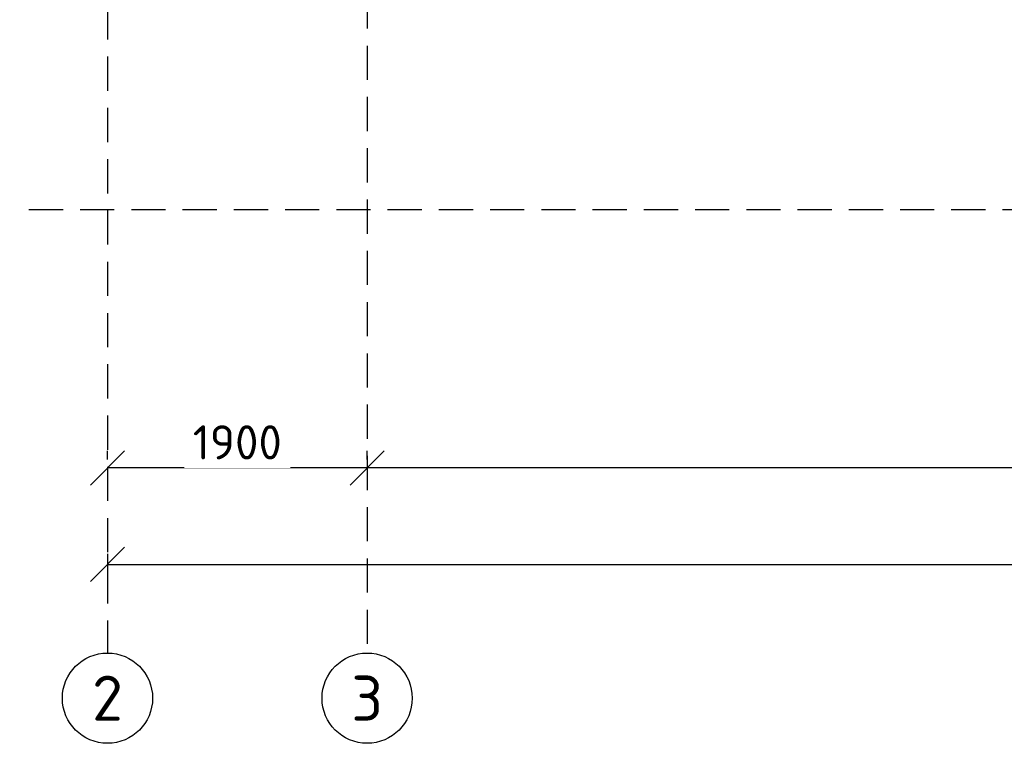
# Model space of a CAD drawing. Header units: inches. Extents: x 8001 to 766003, y -84601 to 563258.
# Tile 153 of 169: x 465789 to 472994, y 306086 to 311379. Entities that reach past the tile are written whole.
import ezdxf
from ezdxf.enums import TextEntityAlignment as Align

# ---------------------------------------------------------------- set-up
doc = ezdxf.new("R2010")
doc.units = ezdxf.units.IN
doc.header["$MEASUREMENT"] = 0
doc.linetypes.add('( Hidden )', pattern=[0.375, 0.25, -0.125])
doc.styles.add('GOST', font='isocpeur.ttf')
doc.styles.add('Text style', font='isocpeur.ttf', dxfattribs={"height": 250})
doc.dimstyles.new('Dim Style', dxfattribs={"dimtxt": 250, "dimasz": 250, "dimexe": 125, "dimexo": 62.5, "dimgap": 62.5, "dimtad": 1, "dimdec": 0, "dimtxsty": 'Text style', "dimblk": 'OBLIQUE', "dimcen": 250, "dimclrd": 256, "dimclre": 256, "dimclrt": 256, "dimadec": 0, "dimazin": 0, "dimtfac": 1, "dimtdec": 0, "dimtmove": 0, "dimatfit": 3, "dimldrblk": 'OBLIQUE', "dimfxl": 1, "dimlwd": -1, "dimlwe": -1, "dimarcsym": 0})

# ---------------------------------------------------------------- blocks, each defined once
blk = doc.blocks.new('_Oblique')
at = {"color": 0, "linetype": 'ByBlock', "lineweight": -2}
blk.add_line((-0.5, -0.5), (0.5, 0.5), dxfattribs=at)
blk = doc.blocks.new('*D197')
at = {"transparency": 16777216}
for p, q in [((175179.5553978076, 112740.3728035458), (175179.5553978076, 112802.8728035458)), ((194299.5553978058, 112740.3728035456), (194299.5553978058, 112802.8728035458)), ((194299.5553978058, 112677.8728035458), (175179.5553978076, 112677.8728035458))]:
    blk.add_line(p, q, dxfattribs=at)
at = {"layer": 'Defpoints', "color": 0, "transparency": 16777216}
for p in [(175179.5553978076, 112677.8728035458), (175179.5553978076, 112677.8728035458), (194299.5553978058, 112677.8728035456)]:
    blk.add_point(p, dxfattribs=at)
at = {"transparency": 16777216, "xscale": 250, "yscale": 250, "zscale": 250, "rotation": 180}
blk.add_blockref('_Oblique', (175179.5553978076, 112677.8728035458), dxfattribs=at)
at = {"transparency": 16777216, "xscale": 250, "yscale": 250, "zscale": 250}
blk.add_blockref('_Oblique', (194299.5553978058, 112677.8728035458), dxfattribs=at)
at = {"transparency": 16777216, "insert": (184739.5553978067, 112865.3728035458), "char_height": 250, "attachment_point": 5, "style": 'Text style', "bg_fill": 3, "box_fill_scale": 1.25, "bg_fill_color": 256, "bg_fill_true_color": 13158600, "bg_fill_transparency": 0}
blk.add_mtext('19120', dxfattribs=at)
blk = doc.blocks.new('*D198')
at = {"transparency": 16777216}
for p, q in [((173279.5553978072, 112740.3728035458), (173279.5553978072, 112802.8728035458)), ((175179.5553978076, 112740.3728035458), (175179.5553978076, 112802.8728035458)), ((175179.5553978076, 112677.8728035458), (173279.5553978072, 112677.8728035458))]:
    blk.add_line(p, q, dxfattribs=at)
at = {"layer": 'Defpoints', "color": 0, "transparency": 16777216}
for p in [(173279.5553978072, 112677.8728035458), (173279.5553978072, 112677.8728035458), (175179.5553978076, 112677.8728035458)]:
    blk.add_point(p, dxfattribs=at)
at = {"transparency": 16777216, "xscale": 250, "yscale": 250, "zscale": 250, "rotation": 180}
blk.add_blockref('_Oblique', (173279.5553978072, 112677.8728035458), dxfattribs=at)
at = {"transparency": 16777216, "xscale": 250, "yscale": 250, "zscale": 250}
blk.add_blockref('_Oblique', (175179.5553978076, 112677.8728035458), dxfattribs=at)
at = {"transparency": 16777216, "insert": (174229.5553978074, 112865.3728035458), "char_height": 250, "attachment_point": 5, "style": 'Text style', "bg_fill": 3, "box_fill_scale": 1.25, "bg_fill_color": 256, "bg_fill_true_color": 13158600, "bg_fill_transparency": 0}
blk.add_mtext('1900', dxfattribs=at)
blk = doc.blocks.new('*D206')
at = {"transparency": 16777216}
for p, q in [((173279.5553978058, 112048.8586755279), (173279.5553978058, 111847.5326542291)), ((247209.5553978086, 112035.0326542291), (247209.5553978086, 112097.5326542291)), ((173279.5553978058, 111972.5326542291), (247209.5553978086, 111972.5326542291))]:
    blk.add_line(p, q, dxfattribs=at)
at = {"layer": 'Defpoints', "color": 0, "transparency": 16777216}
for p in [(173279.5553978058, 112111.3586755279), (247209.5553978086, 111972.5326542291), (247209.5553978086, 111972.5326542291)]:
    blk.add_point(p, dxfattribs=at)
at = {"transparency": 16777216, "xscale": 250, "yscale": 250, "zscale": 250, "rotation": 180}
blk.add_blockref('_Oblique', (173279.5553978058, 111972.5326542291), dxfattribs=at)
at = {"transparency": 16777216, "xscale": 250, "yscale": 250, "zscale": 250}
blk.add_blockref('_Oblique', (247209.5553978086, 111972.5326542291), dxfattribs=at)
at = {"transparency": 16777216, "insert": (210244.5553978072, 112160.0326542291), "char_height": 250, "attachment_point": 5, "style": 'Text style', "bg_fill": 3, "box_fill_scale": 1.25, "bg_fill_color": 256, "bg_fill_true_color": 13158600, "bg_fill_transparency": 0}
blk.add_mtext('74330', dxfattribs=at)
blk = doc.blocks.new('kb-axis')
blk.add_circle((0, 0), 1)
at = {"style": 'GOST'}
blk.add_attdef('AXIS', text='', height=1, dxfattribs=at).set_placement((0, 0), align=Align.MIDDLE_CENTER)
blk = doc.blocks.new('fhgsg')
at = {"color": 1, "linetype": '( Hidden )', "ltscale": 1000}
for p, q in [((173279.5553978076, 162186.5084725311), (173279.5553978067, 111324.090415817)), ((175179.5553978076, 152516.5084725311), (175179.5553978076, 111324.090415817)), ((245329.5553978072, 114566.5084725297), (169789.1042655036, 114566.5084725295))]:
    blk.add_line(p, q, dxfattribs=at)
at = {"xscale": 330, "yscale": 330, "zscale": 330}
for p, values in [((173279.5553978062, 110994.090415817), {'AXIS': '2'}), ((175179.5553978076, 110994.090415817), {'AXIS': '3'})]:
    blk.add_blockref('kb-axis', p, dxfattribs=at).add_auto_attribs(values)
dim = blk.add_linear_dim(base=(175179.5553978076, 112677.8728035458), p1=(194299.5553978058, 112677.8728035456), p2=(175179.5553978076, 112677.8728035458), dimstyle='Dim Style', override={"dimtfill": 1, "dimarcsym": 1})
dim.commit()
dim.dimension.update_dxf_attribs({"geometry": '*D197', "text_midpoint": (184739.5553978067, 112865.3728035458)})
dim = blk.add_linear_dim(base=(247209.5553978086, 111972.5326542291), p1=(173279.5553978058, 112111.3586755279), p2=(247209.5553978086, 111972.5326542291), text='74330', dimstyle='Dim Style', override={"dimtfill": 1, "dimarcsym": 1})
dim.commit()
dim.dimension.update_dxf_attribs({"geometry": '*D206', "text_midpoint": (210244.5553978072, 112160.0326542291)})
dim = blk.add_linear_dim(base=(173279.5553978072, 112677.8728035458), p1=(175179.5553978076, 112677.8728035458), p2=(173279.5553978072, 112677.8728035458), dimstyle='Dim Style', override={"dimtfill": 1, "dimarcsym": 1})
dim.commit()
dim.dimension.update_dxf_attribs({"geometry": '*D198', "text_midpoint": (174229.5553978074, 112865.3728035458)})

msp = doc.modelspace()

# ---------------------------------------------------------------- block references
at = {"color": 25}
msp.add_blockref('fhgsg', (293152.1261744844, 195421.7154812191), dxfattribs=at)

doc.saveas('drawing.dxf')
